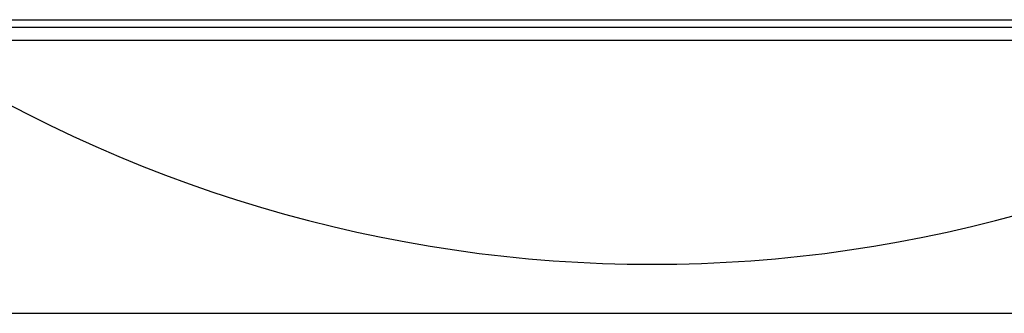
# Model space of a CAD drawing. Header units: millimetres. Extents: x 7187 to 8806, y -3756 to -2918.
# Tile 159 of 250: x 8537.12 to 8549.67, y -3645.33 to -3641.59. Entities that reach past the tile are written whole.
import ezdxf

# ---------------------------------------------------------------- set-up
doc = ezdxf.new("R2010")
doc.units = ezdxf.units.MM
doc.header["$LTSCALE"] = 3

msp = doc.modelspace()

# ---------------------------------------------------------------- linework, layer by layer
at = {"linetype": 'Continuous', "lineweight": 30}
for p, q in [((8529.701, -3641.59), (8560.653, -3641.59)), ((8553.891, -3641.69), (8536.863, -3641.69)), ((8553.977, -3641.856), (8536.777, -3641.856)), ((8517.18, -3645.331), (8567.955, -3645.331))]:
    msp.add_line(p, q, dxfattribs=at)
msp.add_arc((8545.18, -3627.206), 17.5, 236.521, 303.479, dxfattribs=at)

doc.saveas('drawing.dxf')
